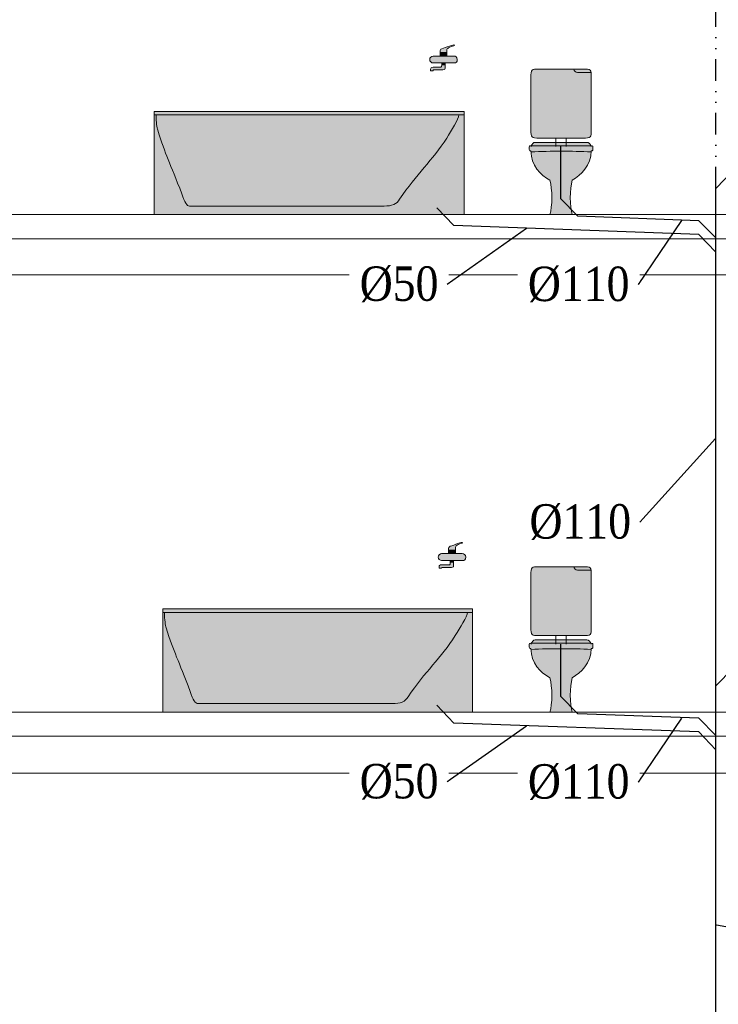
# Model space of a CAD drawing. Header units: millimetres. Extents: x 4585 to 417032, y -23455 to 16738.
# Tile 7 of 31: x 118677 to 122737, y -13429 to -7710. Entities that reach past the tile are written whole.
import ezdxf
from ezdxf import colors
from ezdxf.entities.mleader import LeaderData, LeaderLine
from ezdxf.math import Vec2, Vec3

# ---------------------------------------------------------------- set-up
doc = ezdxf.new("R2010")
doc.units = ezdxf.units.MM
doc.header["$LTSCALE"] = 100
doc.linetypes.add('DIVIDE2', pattern=[0.625, 0.25, -0.125, 0, -0.125, 0, -0.125])
for name, color, linetype, lineweight, true_color in [('IS_Działka kanalizacji sanitarnej grawitacyjnej', 7, 'Continuous', 30, 0x800000), ('IS_Działka wentylacji kanalizacji', 7, 'DIVIDE2', 30, 0xff8000), ('IS_Odbiornik2', 7, 'Continuous', 5, 0x000000), ('IS_Ustęp', 7, 'Continuous', 5, 0x000000), ('IS_Wanna', 7, 'Continuous', 5, 0x000000)]:
    doc.layers.add(name, color=color, linetype=linetype, lineweight=lineweight, true_color=true_color)
doc.layers.add('Konstrukcja', color=253, linetype='Continuous', lineweight=5)
doc.layers.add('RR_IWK_opisy', color=7, linetype='Continuous', lineweight=0)
doc.layers.add('RR_rzutnia', color=21, linetype='Continuous', plot=False)
doc.styles.add('Garamond', font='GARA.TTF')

# ---------------------------------------------------------------- blocks, each defined once
blk = doc.blocks.new('16_SANInstalationLeafType_MiskaUstStojaca_00000000-0000-0000-0000-000000000000_ExportItemXref')
at = {"layer": 'IS_Ustęp', "lineweight": 50, "true_color": 0xffffff, "transparency": 33554687}
h = blk.add_hatch(color=7, dxfattribs=at)
edge = h.paths.add_edge_path(flags=0)
edge.add_spline(control_points=[(-0.175, 0.19), (-0.185, 0.19), (-0.185, 0.19), (-0.185, 0.175), (-0.185, 0.165), (-0.185, 0.16), (-0.175, 0.16), (-0.175, 0.075), (-0.12, 0.02), (-0.065, -0.01), (-0.05, -0.06), (-0.05, -0.165), (-0.065, -0.21), (-0.03, -0.21), (0.035, -0.21), (0.065, -0.21), (0.05, -0.165), (0.05, -0.06), (0.065, -0.01), (0.115, 0.02), (0.175, 0.075), (0.175, 0.16), (0.185, 0.16), (0.185, 0.165), (0.185, 0.175), (0.185, 0.19), (0.185, 0.19), (0.175, 0.19), (0.05, 0.19), (-0.07, 0.19), (-0.175, 0.19)], knot_values=[0, 0, 0, 0, 1, 1, 1, 2, 2, 2, 3, 3, 3, 4, 4, 4, 5, 5, 5, 6, 6, 6, 7, 7, 7, 8, 8, 8, 9, 9, 9, 10, 10, 10, 10], weights=[1, 1, 1, 1, 1, 1, 1, 1, 1, 1, 1, 1, 1, 1, 1, 1, 1, 1, 1, 1, 1, 1, 1, 1, 1, 1, 1, 1, 1, 1, 1], degree=3, periodic=0)
h = blk.add_hatch(color=7, dxfattribs=at)
edge = h.paths.add_edge_path(flags=0)
edge.add_spline(control_points=[(-0.175, 0.185), (0, 0.185), (0, 0.185), (0.175, 0.185), (0.17, 0.2), (0.16, 0.21), (0.15, 0.21), (-0.025, 0.21), (0.02, 0.21), (-0.15, 0.21), (-0.16, 0.21), (-0.17, 0.2), (-0.175, 0.185)], knot_values=[-4, -4, -4, -4, -3, -3, -3, -2, -2, -2, -1, -1, -1, 0, 0, 0, 0], weights=[1, 1, 1, 1, 1, 1, 1, 1, 1, 1, 1, 1, 1], degree=3, periodic=0)
at = {"layer": 'IS_Ustęp', "lineweight": -2}
for points, knots in [([(-0.175, 0.19), (-0.185, 0.19), (-0.185, 0.19), (-0.185, 0.175), (-0.185, 0.165), (-0.185, 0.16), (-0.175, 0.16), (-0.175, 0.075), (-0.12, 0.02), (-0.065, -0.01), (-0.05, -0.06), (-0.05, -0.165), (-0.065, -0.21), (-0.03, -0.21), (0.035, -0.21), (0.065, -0.21), (0.05, -0.165), (0.05, -0.06), (0.065, -0.01), (0.115, 0.02), (0.175, 0.075), (0.175, 0.16), (0.185, 0.16), (0.185, 0.165), (0.185, 0.175), (0.185, 0.19), (0.185, 0.19), (0.175, 0.19), (0.05, 0.19), (-0.07, 0.19), (-0.175, 0.19)], [0, 0, 0, 0, 1, 1, 1, 2, 2, 2, 3, 3, 3, 4, 4, 4, 5, 5, 5, 6, 6, 6, 7, 7, 7, 8, 8, 8, 9, 9, 9, 10, 10, 10, 10]), ([(-0.175, 0.185), (-0.17, 0.2), (-0.16, 0.21), (-0.15, 0.21), (0.02, 0.21), (-0.025, 0.21), (0.15, 0.21), (0.16, 0.21), (0.17, 0.2), (0.175, 0.185)], [0, 0, 0, 0, 1, 1, 1, 2, 2, 2, 3, 3, 3, 3])]:
    blk.add_open_spline(points, degree=3, knots=knots, dxfattribs=at)
blk.add_open_spline([(-0.175, 0.155), (-0.055, 0.16), (0.06, 0.16), (0.175, 0.155)], degree=3, dxfattribs=at)
blk = doc.blocks.new('16_SANInstalationLeafType_SpluczkaUstepowaWlotSrodekNatynk_00000000-0000-0000-0000-000000000000_ExportItemXref')
at = {"layer": 'IS_Odbiornik2', "lineweight": 50, "true_color": 0xffffff, "transparency": 33554687}
h = blk.add_hatch(color=7, dxfattribs=at)
edge = h.paths.add_edge_path(flags=0)
edge.add_spline(control_points=[(0.125, 0.225), (0.025, 0.225), (-0.075, 0.225), (-0.125, 0.225), (-0.175, 0.225), (-0.175, 0.225), (-0.175, 0.175), (-0.175, 0.075), (-0.175, -0.025), (-0.175, -0.125), (-0.175, -0.175), (-0.175, -0.175), (-0.125, -0.175), (0, -0.175), (0.05, -0.175), (0.125, -0.175), (0.175, -0.175), (0.175, -0.175), (0.175, -0.125), (0.175, 0.025), (0.175, 0.08), (0.175, 0.175), (0.175, 0.225), (0.175, 0.225), (0.125, 0.225)], knot_values=[-8, -8, -8, -8, -7, -7, -7, -6, -6, -6, -5, -5, -5, -4, -4, -4, -3, -3, -3, -2, -2, -2, -1, -1, -1, 0, 0, 0, 0], weights=[1, 1, 1, 1, 1, 1, 1, 1, 1, 1, 1, 1, 1, 1, 1, 1, 1, 1, 1, 1, 1, 1, 1, 1, 1], degree=3, periodic=0)
at = {"layer": 'IS_Odbiornik2', "lineweight": -2, "extrusion": (1, 0, 0)}
for points, elevation in [([(0.225, 0), (0.225, 0), (0.225, 0)], 0.125), ([(-0.175, 0), (-0.225, 0)], -0.03), ([(-0.175, 0), (-0.225, 0)], 0.03)]:
    blk.add_lwpolyline(points, dxfattribs=dict(at, elevation=elevation))
at = {"layer": 'IS_Odbiornik2', "lineweight": -2}
for points, knots in [([(0.125, 0.225), (0.175, 0.225), (0.175, 0.225), (0.175, 0.175), (0.175, 0.08), (0.175, 0.025), (0.175, -0.125), (0.175, -0.175), (0.175, -0.175), (0.125, -0.175), (0.05, -0.175), (0, -0.175), (-0.125, -0.175), (-0.175, -0.175), (-0.175, -0.175), (-0.175, -0.125), (-0.175, -0.025), (-0.175, 0.075), (-0.175, 0.175), (-0.175, 0.225), (-0.175, 0.225), (-0.125, 0.225), (-0.075, 0.225), (0.025, 0.225), (0.125, 0.225)], [0, 0, 0, 0, 1, 1, 1, 2, 2, 2, 3, 3, 3, 4, 4, 4, 5, 5, 5, 6, 6, 6, 7, 7, 7, 8, 8, 8, 8]), ([(0.075, 0.225), (0.075, 0.215), (0.085, 0.205), (0.095, 0.205), (0.145, 0.205), (0.15, 0.205), (0.175, 0.205)], [0, 0, 0, 0, 1, 1, 1, 2, 2, 2, 2])]:
    blk.add_open_spline(points, degree=3, knots=knots, dxfattribs=at)
blk = doc.blocks.new('16_TypRysWodKan_BateriaCzerpalna_00000000-0000-0000-0000-000000000000_Normal')
at = {"layer": 'IS_Odbiornik2', "lineweight": 50, "true_color": 0xffffff, "transparency": 33554687}
h = blk.add_hatch(color=7, dxfattribs=at)
edge = h.paths.add_edge_path(flags=0)
edge.add_spline(control_points=[(-0.01977, 0.03), (0.00023, 0.03), (0.00023, 0.03), (0.02023, 0.03), (0.02023, 0.05), (0.02023, 0.05), (0.02523, 0.055), (0.03023, 0.06), (0.04023, 0.065), (0.06023, 0.07), (0.06523, 0.07), (0.06523, 0.075), (0.06023, 0.075), (0.05023, 0.075), (-0.00477, 0.055), (-0.01477, 0.05), (-0.01977, 0.045), (-0.01977, 0.04), (-0.01977, 0.03)], knot_values=[-6, -6, -6, -6, -5, -5, -5, -4, -4, -4, -3, -3, -3, -2, -2, -2, -1, -1, -1, 0, 0, 0, 0], weights=[1, 1, 1, 1, 1, 1, 1, 1, 1, 1, 1, 1, 1, 1, 1, 1, 1, 1, 1], degree=3, periodic=0)
h = blk.add_hatch(color=7, dxfattribs=at)
edge = h.paths.add_edge_path(flags=0)
edge.add_spline(control_points=[(-0.07977, -0.01), (-0.07977, -0.02), (-0.06977, -0.03), (-0.05977, -0.03), (-0.02977, -0.03), (0.03023, -0.03), (0.06023, -0.03), (0.07523, -0.03), (0.08023, -0.025), (0.08023, -0.01), (0.08023, 0.005), (0.07023, 0.01), (0.06023, 0.01), (0.02523, 0.01), (-0.02477, 0.01), (-0.05977, 0.01), (-0.06977, 0.01), (-0.07977, 0), (-0.07977, -0.01)], knot_values=[-6, -6, -6, -6, -5, -5, -5, -4, -4, -4, -3, -3, -3, -2, -2, -2, -1, -1, -1, 0, 0, 0, 0], weights=[1, 1, 1, 1, 1, 1, 1, 1, 1, 1, 1, 1, 1, 1, 1, 1, 1, 1, 1], degree=3, periodic=0)
for points in [[(-0.01977, 0.01), (0.02023, 0.01), (0.02023, 0.03), (-0.01977, 0.03)], [(0.01023, -0.03), (-0.00977, -0.03), (-0.00977, -0.04), (0.01023, -0.04)]]:
    blk.add_hatch(color=7, dxfattribs=at).paths.add_polyline_path(points)
h = blk.add_hatch(color=7, dxfattribs=at)
edge = h.paths.add_edge_path(flags=0)
edge.add_spline(control_points=[(0.01023, -0.04), (0.00023, -0.04), (0.00023, -0.04), (-0.00977, -0.04), (-0.00977, -0.05), (-0.00977, -0.055), (-0.01477, -0.055), (-0.02977, -0.055), (-0.01477, -0.055), (-0.05977, -0.055), (-0.06977, -0.055), (-0.07477, -0.06), (-0.07477, -0.065), (-0.07477, -0.07), (-0.07477, -0.07), (-0.07477, -0.075), (-0.06977, -0.075), (-0.06477, -0.075), (-0.05977, -0.075), (-0.05977, -0.07), (-0.05977, -0.07), (-0.05477, -0.07), (0.01023, -0.07), (-0.04977, -0.07), (-0.00977, -0.07), (0.00023, -0.07), (0.01023, -0.07), (0.01023, -0.06), (0.01023, -0.05), (0.01023, -0.05), (0.01023, -0.04)], knot_values=[-10, -10, -10, -10, -9, -9, -9, -8, -8, -8, -7, -7, -7, -6, -6, -6, -5, -5, -5, -4, -4, -4, -3, -3, -3, -2, -2, -2, -1, -1, -1, 0, 0, 0, 0], weights=[1, 1, 1, 1, 1, 1, 1, 1, 1, 1, 1, 1, 1, 1, 1, 1, 1, 1, 1, 1, 1, 1, 1, 1, 1, 1, 1, 1, 1, 1, 1], degree=3, periodic=0)
at = {"layer": 'IS_Odbiornik2', "lineweight": -2}
for points in [[(-0.01977, 0.01), (-0.01977, 0.03), (0.02023, 0.03), (0.02023, 0.01)], [(0.01023, -0.03), (0.01023, -0.04), (-0.00977, -0.04), (-0.00977, -0.03)]]:
    blk.add_lwpolyline(points, close=True, dxfattribs=at)
for points, knots in [([(-0.01977, 0.03), (-0.01977, 0.04), (-0.01977, 0.045), (-0.01477, 0.05), (-0.00477, 0.055), (0.05023, 0.075), (0.06023, 0.075), (0.06523, 0.075), (0.06523, 0.07), (0.06023, 0.07), (0.04023, 0.065), (0.03023, 0.06), (0.02523, 0.055), (0.02023, 0.05), (0.02023, 0.05), (0.02023, 0.03)], [0, 0, 0, 0, 1, 1, 1, 2, 2, 2, 3, 3, 3, 4, 4, 4, 5, 5, 5, 5]), ([(-0.07977, -0.01), (-0.07977, 0), (-0.06977, 0.01), (-0.05977, 0.01), (-0.02477, 0.01), (0.02523, 0.01), (0.06023, 0.01), (0.07023, 0.01), (0.08023, 0.005), (0.08023, -0.01), (0.08023, -0.025), (0.07523, -0.03), (0.06023, -0.03), (0.03023, -0.03), (-0.02977, -0.03), (-0.05977, -0.03), (-0.06977, -0.03), (-0.07977, -0.02), (-0.07977, -0.01)], [0, 0, 0, 0, 1, 1, 1, 2, 2, 2, 3, 3, 3, 4, 4, 4, 5, 5, 5, 6, 6, 6, 6]), ([(0.01023, -0.04), (0.01023, -0.05), (0.01023, -0.05), (0.01023, -0.06), (0.01023, -0.07), (0.00023, -0.07), (-0.00977, -0.07), (-0.04977, -0.07), (0.01023, -0.07), (-0.05477, -0.07), (-0.05977, -0.07), (-0.05977, -0.07), (-0.05977, -0.075), (-0.06477, -0.075), (-0.06977, -0.075), (-0.07477, -0.075), (-0.07477, -0.07), (-0.07477, -0.07), (-0.07477, -0.065), (-0.07477, -0.06), (-0.06977, -0.055), (-0.05977, -0.055), (-0.01477, -0.055), (-0.02977, -0.055), (-0.01477, -0.055), (-0.00977, -0.055), (-0.00977, -0.05), (-0.00977, -0.04)], [0, 0, 0, 0, 1, 1, 1, 2, 2, 2, 3, 3, 3, 4, 4, 4, 5, 5, 5, 6, 6, 6, 7, 7, 7, 8, 8, 8, 9, 9, 9, 9])]:
    blk.add_open_spline(points, degree=3, knots=knots, dxfattribs=at)
blk = doc.blocks.new('16_TypRysWodKan_Wanna_00000000-0000-0000-0000-000000000000_Normal')
at = {"layer": 'IS_Wanna', "lineweight": 50, "true_color": 0xffffff, "transparency": 33554687}
blk.add_hatch(color=7, dxfattribs=at).paths.add_polyline_path([(-0.9, 0.3), (-0.9, -0.3), (0.9, -0.3), (0.9, 0.3)])
at = {"layer": 'IS_Wanna', "lineweight": -2}
blk.add_lwpolyline([(-0.9, 0.3), (0.9, 0.3), (0.9, -0.3), (-0.9, -0.3)], close=True, dxfattribs=at)
blk.add_polyline3d([(-0.9, 0.28, 0), (0.9, 0.28, 0)], dxfattribs=at)
blk.add_open_spline([(0.87, 0.28), (0.87, 0.255), (0.825, 0.19), (0.8, 0.145), (0.715, 0.015), (0.625, -0.065), (0.525, -0.21), (0.51, -0.24), (0.48, -0.25), (0.435, -0.25), (-0.025, -0.25), (-0.01, -0.25), (-0.695, -0.25), (-0.71, -0.25), (-0.725, -0.23), (-0.74, -0.18), (-0.81, 0.005), (-0.835, 0.045), (-0.88, 0.19), (-0.885, 0.205), (-0.89, 0.235), (-0.89, 0.28)], degree=3, knots=[0, 0, 0, 0, 1, 1, 1, 2, 2, 2, 3, 3, 3, 4, 4, 4, 5, 5, 5, 6, 6, 6, 7, 7, 7, 7], dxfattribs=at)
blk = doc.blocks.new('A$C687F7710')
at = {"layer": 'IS_Odbiornik2', "xscale": -999.9999999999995, "yscale": 1000, "zscale": 1000}
blk.add_blockref('16_TypRysWodKan_BateriaCzerpalna_00000000-0000-0000-0000-000000000000_Normal', (-1680, 911), dxfattribs=at)
at = {"layer": 'IS_Wanna', "xscale": -999.9999999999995, "yscale": 1000, "zscale": 1000}
blk.add_blockref('16_TypRysWodKan_Wanna_00000000-0000-0000-0000-000000000000_Normal', (-900, 300), dxfattribs=at)

msp = doc.modelspace()

# ---------------------------------------------------------------- linework, layer by layer
at = {"layer": 'IS_Działka kanalizacji sanitarnej grawitacyjnej'}
for p, q in [((121819.72, -8447.232), (121819.72, -8748.759)), ((122823.143, -8586.276), (122723.138, -8689.807)), ((122723.142, -18269.382), (122723.138, -8689.814)), ((121819.72, -8748.759), (121919.655, -8852.357)), ((122623.138, -8877.688), (121919.655, -8852.357)), ((122723.138, -8977.688), (122623.138, -8877.688)), ((122623.203, -8956.944), (122723.138, -9060.542)), ((121819.721, -11337.232), (121819.721, -11638.759)), ((122823.144, -11476.276), (122723.14, -11579.807)), ((121819.721, -11638.759), (121919.656, -11742.357)), ((122623.139, -11767.688), (121919.656, -11742.357)), ((122723.139, -11867.688), (122623.139, -11767.688)), ((122623.204, -11846.944), (122723.139, -11950.542))]:
    msp.add_line(p, q, dxfattribs=at)
at = {"layer": 'IS_Działka wentylacji kanalizacji', "ltscale": 5}
msp.add_line((122723.138, -8689.814), (122723.142, -5737.667), dxfattribs=at)
at = {"layer": 'Konstrukcja'}
for p, q in [((102307.377, -8842.667), (152803.292, -8842.648)), ((102302.377, -8982.667), (152803.292, -8982.676)), ((102307.377, -9192.667), (152803.292, -9192.667)), ((102307.377, -11732.667), (152803.292, -11732.648)), ((102302.377, -11872.667), (152803.292, -11872.676)), ((102307.377, -12086.667), (152803.292, -12086.667))]:
    msp.add_line(p, q, dxfattribs=at)

# ---------------------------------------------------------------- block references
at = {"layer": 'IS_Odbiornik2', "xscale": 1000, "yscale": 1000, "zscale": 1000}
for p in [(121822.803, -8222.658), (121822.804, -11112.658)]:
    msp.add_blockref('16_SANInstalationLeafType_SpluczkaUstepowaWlotSrodekNatynk_00000000-0000-0000-0000-000000000000_ExportItemXref', p, dxfattribs=at)
at = {"layer": 'IS_Ustęp', "xscale": 1000, "yscale": 1000, "zscale": 1000}
for p in [(121822.803, -8632.658), (121822.804, -11522.658)]:
    msp.add_blockref('16_SANInstalationLeafType_MiskaUstStojaca_00000000-0000-0000-0000-000000000000_ExportItemXref', p, dxfattribs=at)
at = {"layer": 'RR_rzutnia', "lineweight": 35, "xscale": -1}
for p in [(119459.142, -8842.658), (119508.414, -11732.658)]:
    msp.add_blockref('A$C687F7710', p, dxfattribs=at)

# ---------------------------------------------------------------- next in the draw order: leaders
at = {"layer": 'RR_IWK_opisy'}
ml = msp.add_multileader_mtext('Standard', dxfattribs=at)
ml.set_content('\\fGaramond|b0|i0;%%c50', color=256, style='Garamond')
ml.set_leader_properties()
ml.build(insert=Vec2(0, 0))
ml.multileader.update_dxf_attribs({"has_text_frame": 1, "text_left_attachment_type": 2, "text_right_attachment_type": 2})
ctx = ml.context
ctx.base_point, ctx.char_height, ctx.landing_gap_size, ctx.plane_origin = Vec3(120609.435, -9247.668), 200, 50, Vec3(-26272.357, 183598.139)
ctx.left_attachment, ctx.right_attachment, ctx.text_align_type = 2, 2, 2
notes = []
notes.append((ctx, [(0, (1, 1, 0), (121160.536, -9247.668), (-1, 0), 2.131628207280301e-14, [(0, [(121626.008, -8921.037)], 0, [])])]))
ctx.mtext.insert, ctx.mtext.alignment = Vec3(121110.536, -9143.126), 3
ctx.mtext.has_bg_fill, ctx.mtext.bg_color, ctx.mtext.bg_scale_factor, ctx.mtext.bg_transparency, ctx.mtext.use_window_bg_color = 1, -1027028792, 1.3, 0, 1
ml = msp.add_multileader_mtext('Standard', dxfattribs=at)
ml.set_content('\\fGaramond|b0|i0;%%c110', color=256, style='Garamond')
ml.set_leader_properties()
ml.build(insert=Vec2(0, 0))
ml.multileader.update_dxf_attribs({"has_text_frame": 1, "text_left_attachment_type": 2, "text_right_attachment_type": 2})
ctx = ml.context
ctx.base_point, ctx.char_height, ctx.landing_gap_size, ctx.plane_origin = Vec3(121485.432, -10628.845), 200, 50, Vec3(-24843.399, 182601.043)
ctx.left_attachment, ctx.right_attachment, ctx.text_align_type = 2, 2, 2
notes.append((ctx, [(0, (1, 1, 0), (122279.676, -10628.845), (-1, 0), 2.131628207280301e-14, [(0, [(122723.139, -10140.451)], 0, [])])]))
ctx.mtext.insert, ctx.mtext.alignment = Vec3(122229.676, -10524.303), 3
ctx.mtext.has_bg_fill, ctx.mtext.bg_color, ctx.mtext.bg_scale_factor, ctx.mtext.bg_transparency, ctx.mtext.use_window_bg_color = 1, -1027028792, 1.3, 0, 1
ml = msp.add_multileader_mtext('Standard', dxfattribs=at)
ml.set_content('\\fGaramond|b0|i0;%%c50', color=256, style='Garamond')
ml.set_leader_properties()
ml.build(insert=Vec2(0, 0))
ml.multileader.update_dxf_attribs({"has_text_frame": 1, "text_left_attachment_type": 2, "text_right_attachment_type": 2})
ctx = ml.context
ctx.base_point, ctx.char_height, ctx.landing_gap_size, ctx.plane_origin = Vec3(120609.436, -12137.668), 200, 50, Vec3(-26272.356, 180708.139)
ctx.left_attachment, ctx.right_attachment, ctx.text_align_type = 2, 2, 2
notes.append((ctx, [(0, (1, 1, 0), (121160.537, -12137.668), (-1, 0), 2.131628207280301e-14, [(0, [(121626.009, -11811.037)], 0, [])])]))
ctx.mtext.insert, ctx.mtext.alignment = Vec3(121110.537, -12033.126), 3
ctx.mtext.has_bg_fill, ctx.mtext.bg_color, ctx.mtext.bg_scale_factor, ctx.mtext.bg_transparency, ctx.mtext.use_window_bg_color = 1, -1027028792, 1.3, 0, 1
ml = msp.add_multileader_mtext('Standard', dxfattribs=at)
ml.set_content('\\fGaramond|b0|i0;%%c110', color=256, style='Garamond')
ml.set_leader_properties()
ml.build(insert=Vec2(0, 0))
ml.multileader.update_dxf_attribs({"has_text_frame": 1, "text_left_attachment_type": 2, "text_right_attachment_type": 2})
ctx = ml.context
ctx.base_point, ctx.char_height, ctx.landing_gap_size, ctx.plane_origin = Vec3(123106.619, -13043.177), 200, 50, Vec3(-24843.398, 179774.613)
ctx.left_attachment, ctx.right_attachment = 2, 2
notes.append((ctx, [(0, (1, 1, 0), (123156.619, -13043.177), (1, 0), 2.131628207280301e-14, [(0, [(122723.14, -12966.881)], 0, [])])]))
ctx.mtext.insert = Vec3(123206.619, -12938.635)
ctx.mtext.has_bg_fill, ctx.mtext.bg_color, ctx.mtext.bg_scale_factor, ctx.mtext.bg_transparency, ctx.mtext.use_window_bg_color = 1, -1027028792, 1.3, 0, 1
for ctx, leaders in notes:
    for number, flags, end, landing, length, lines in leaders:
        leader = LeaderData()
        leader.index, (leader.has_last_leader_line, leader.has_dogleg_vector, leader.attachment_direction) = number, flags
        leader.last_leader_point, leader.dogleg_vector, leader.dogleg_length = Vec3(end), Vec3(landing), length
        for number, points, colour, breaks in lines:
            line = LeaderLine()
            line.index, line.vertices, line.color, line.breaks = number, Vec3.list(points), colors.encode_raw_color(colour), breaks
            leader.lines.append(line)
        ctx.leaders.append(leader)

# ---------------------------------------------------------------- next in the draw order: linework, layer by layer
at = {"layer": 'IS_Działka kanalizacji sanitarnej grawitacyjnej'}
for p, q in [((121099.986, -8802.096), (121199.921, -8905.695)), ((122623.203, -8956.944), (121199.921, -8905.695)), ((121099.987, -11692.096), (121199.922, -11795.695)), ((122623.204, -11846.944), (121199.922, -11795.695))]:
    msp.add_line(p, q, dxfattribs=at)

# ---------------------------------------------------------------- next in the draw order: leaders
at = {"layer": 'RR_IWK_opisy'}
ml = msp.add_multileader_mtext('Standard', dxfattribs=at)
ml.set_content('\\fGaramond|b0|i0;%%c110', color=256, style='Garamond')
ml.set_leader_properties()
ml.build(insert=Vec2(0, 0))
ml.multileader.update_dxf_attribs({"has_text_frame": 1, "text_left_attachment_type": 2, "text_right_attachment_type": 2})
ctx = ml.context
ctx.base_point, ctx.char_height, ctx.landing_gap_size, ctx.plane_origin = Vec3(121576.295, -9249.03), 200, 50, Vec3(-25373.868, 183645.04)
ctx.left_attachment, ctx.right_attachment, ctx.text_align_type = 2, 2, 2
notes = []
notes.append((ctx, [(0, (1, 1, 0), (122270.539, -9249.03), (-1, 0), 2.131628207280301e-14, [(0, [(122524.497, -8874.136)], 0, [])])]))
ctx.mtext.insert, ctx.mtext.alignment = Vec3(122220.539, -9144.488), 3
ctx.mtext.has_bg_fill, ctx.mtext.bg_color, ctx.mtext.bg_scale_factor, ctx.mtext.bg_transparency, ctx.mtext.use_window_bg_color = 1, -1027028792, 1.3, 0, 1
ml = msp.add_multileader_mtext('Standard', dxfattribs=at)
ml.set_content('\\fGaramond|b0|i0;%%c110', color=256, style='Garamond')
ml.set_leader_properties()
ml.build(insert=Vec2(0, 0))
ml.multileader.update_dxf_attribs({"has_text_frame": 1, "text_left_attachment_type": 2, "text_right_attachment_type": 2})
ctx = ml.context
ctx.base_point, ctx.char_height, ctx.landing_gap_size, ctx.plane_origin = Vec3(121576.296, -12139.03), 200, 50, Vec3(-25373.867, 180755.04)
ctx.left_attachment, ctx.right_attachment, ctx.text_align_type = 2, 2, 2
notes.append((ctx, [(0, (1, 1, 0), (122270.541, -12139.03), (-1, 0), 2.131628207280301e-14, [(0, [(122524.498, -11764.136)], 0, [])])]))
ctx.mtext.insert, ctx.mtext.alignment = Vec3(122220.541, -12034.488), 3
ctx.mtext.has_bg_fill, ctx.mtext.bg_color, ctx.mtext.bg_scale_factor, ctx.mtext.bg_transparency, ctx.mtext.use_window_bg_color = 1, -1027028792, 1.3, 0, 1
for ctx, leaders in notes:
    for number, flags, end, landing, length, lines in leaders:
        leader = LeaderData()
        leader.index, (leader.has_last_leader_line, leader.has_dogleg_vector, leader.attachment_direction) = number, flags
        leader.last_leader_point, leader.dogleg_vector, leader.dogleg_length = Vec3(end), Vec3(landing), length
        for number, points, colour, breaks in lines:
            line = LeaderLine()
            line.index, line.vertices, line.color, line.breaks = number, Vec3.list(points), colors.encode_raw_color(colour), breaks
            leader.lines.append(line)
        ctx.leaders.append(leader)

doc.saveas('drawing.dxf')
